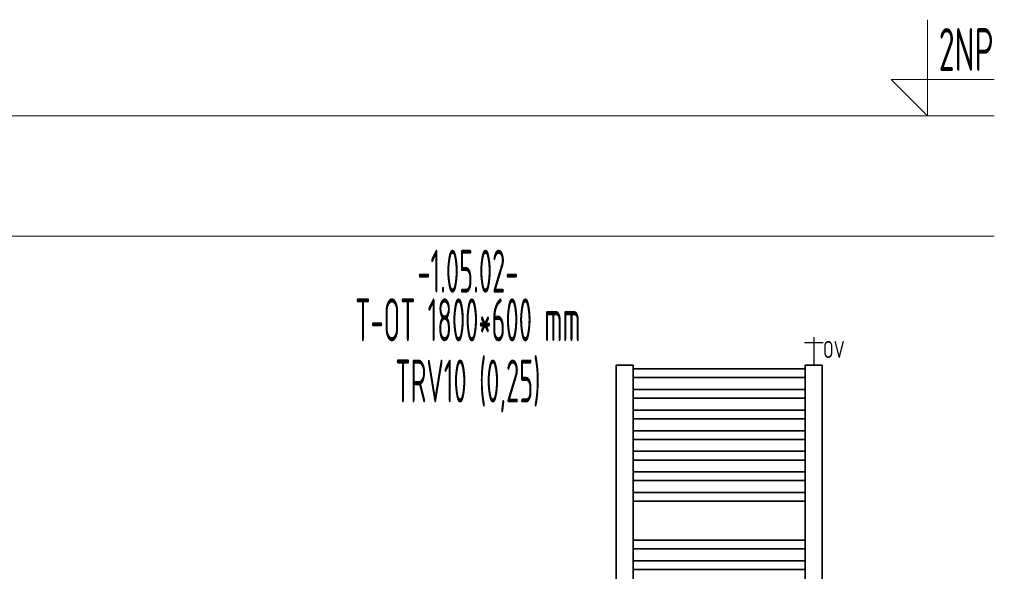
# Model space of a CAD drawing. Header units: millimetres. Extents: x 17747 to 112039, y -74980 to 446921.
# Tile 113 of 256: x 53334 to 56197, y -73236 to -71630. Entities that reach past the tile are written whole.
import ezdxf
from ezdxf.enums import TextEntityAlignment as Align

# ---------------------------------------------------------------- set-up
doc = ezdxf.new("R2010")
doc.units = ezdxf.units.MM
doc.linetypes.add('phl_thick', pattern=[0])
doc.linetypes.add('VERDECKT', pattern=[9.525, 6.35, -3.175])
for name, color, linetype, lineweight in [('JS_VYT_POPIS - OBECNĚ', 7, 'Continuous', 5), ('UT_KOTY - DIMENZE', 7, 'Continuous', 5), ('UT_SCHÉMA_POPIS', 7, 'VERDECKT', 5), ('UT_SCHÉMA_SYMBOLY', 7, 'Continuous', 25), ('UT_ZAŘÍZENÍ - OT', 3, 'Continuous', 35), ('VZT_50 POPIS - OBECNE', 7, 'Continuous', 5)]:
    doc.layers.add(name, color=color, linetype=linetype, lineweight=lineweight)
doc.styles.add('ISO 2.5', font='isocp.shx', dxfattribs={"width": 0.8, "height": 2.5})
doc.styles.add('ISOCP 2.5', font='isocp.shx', dxfattribs={"width": 0.6, "height": 2.5})
doc.styles.add('VZT_POPIS', font='isocp.shx', dxfattribs={"width": 0.6, "height": 125})

msp = doc.modelspace()

# ---------------------------------------------------------------- linework, layer by layer
at = {"layer": 'UT_SCHÉMA_SYMBOLY'}
for p, q in [((55643, -72554.2), (55643, -72636.1)), ((55616, -72570.2), (55670, -72570.2))]:
    msp.add_line(p, q, dxfattribs=at)
at = {"layer": 'UT_ZAŘÍZENÍ - OT', "linetype": 'Continuous'}
for p, q in [((55118, -72636.1), (55068, -72636.1)), ((55068, -72636.1), (55068, -74456.1)), ((55118, -74456.1), (55118, -72636.1)), ((55668, -72636.1), (55618, -72636.1)), ((55618, -72636.1), (55618, -74456.1)), ((55668, -74456.1), (55668, -72636.1)), ((55118, -72646.4), (55618, -72646.4)), ((55118, -72646.4), (55618, -72646.4)), ((55118, -72646.4), (55618, -72646.4)), ((55118, -72646.4), (55618, -72646.4)), ((55118, -72646.4), (55618, -72646.4)), ((55118, -72646.4), (55618, -72646.4)), ((55118, -72646.4), (55618, -72646.4)), ((55118, -72646.4), (55618, -72646.4)), ((55118, -72646.4), (55618, -72646.4)), ((55118, -72646.4), (55618, -72646.4)), ((55118, -72646.4), (55618, -72646.4)), ((55118, -72646.4), (55618, -72646.4)), ((55118, -72646.4), (55618, -72646.4)), ((55118, -72646.4), (55618, -72646.4)), ((55118, -72646.4), (55618, -72646.4)), ((55118, -72646.4), (55618, -72646.4)), ((55118, -72646.4), (55618, -72646.4)), ((55118, -72646.4), (55618, -72646.4)), ((55118, -72646.4), (55618, -72646.4)), ((55118, -72646.4), (55618, -72646.4)), ((55118, -72646.4), (55618, -72646.4)), ((55118, -72646.4), (55618, -72646.4)), ((55118, -72646.4), (55618, -72646.4)), ((55118, -72646.4), (55618, -72646.4)), ((55118, -72646.4), (55618, -72646.4)), ((55118, -72646.4), (55618, -72646.4)), ((55118, -72646.4), (55618, -72646.4)), ((55118, -72646.4), (55618, -72646.4)), ((55118, -72646.4), (55618, -72646.4)), ((55118, -72646.4), (55618, -72646.4)), ((55118, -72646.4), (55618, -72646.4)), ((55118, -72646.4), (55618, -72646.4)), ((55118, -72646.4), (55618, -72646.4)), ((55118, -72646.4), (55618, -72646.4)), ((55118, -72671.8), (55618, -72671.8)), ((55118, -72671.8), (55618, -72671.8)), ((55118, -72671.8), (55618, -72671.8)), ((55118, -72671.8), (55618, -72671.8)), ((55118, -72671.8), (55618, -72671.8)), ((55118, -72671.8), (55618, -72671.8)), ((55118, -72671.8), (55618, -72671.8)), ((55118, -72671.8), (55618, -72671.8)), ((55118, -72671.8), (55618, -72671.8)), ((55118, -72671.8), (55618, -72671.8)), ((55118, -72671.8), (55618, -72671.8)), ((55118, -72671.8), (55618, -72671.8)), ((55118, -72671.8), (55618, -72671.8)), ((55118, -72671.8), (55618, -72671.8)), ((55118, -72671.8), (55618, -72671.8)), ((55118, -72671.8), (55618, -72671.8)), ((55118, -72671.8), (55618, -72671.8)), ((55118, -72671.8), (55618, -72671.8)), ((55118, -72671.8), (55618, -72671.8)), ((55118, -72671.8), (55618, -72671.8)), ((55118, -72671.8), (55618, -72671.8)), ((55118, -72671.8), (55618, -72671.8)), ((55118, -72671.8), (55618, -72671.8)), ((55118, -72671.8), (55618, -72671.8)), ((55118, -72671.8), (55618, -72671.8)), ((55118, -72671.8), (55618, -72671.8)), ((55118, -72671.8), (55618, -72671.8)), ((55118, -72671.8), (55618, -72671.8)), ((55118, -72671.8), (55618, -72671.8)), ((55118, -72671.8), (55618, -72671.8)), ((55118, -72671.8), (55618, -72671.8)), ((55118, -72671.8), (55618, -72671.8)), ((55118, -72671.8), (55618, -72671.8)), ((55118, -72671.8), (55618, -72671.8)), ((55118, -72706.4), (55618, -72706.4)), ((55118, -72706.4), (55618, -72706.4)), ((55118, -72706.4), (55618, -72706.4)), ((55118, -72706.4), (55618, -72706.4)), ((55118, -72706.4), (55618, -72706.4)), ((55118, -72706.4), (55618, -72706.4)), ((55118, -72706.4), (55618, -72706.4)), ((55118, -72706.4), (55618, -72706.4)), ((55118, -72706.4), (55618, -72706.4)), ((55118, -72706.4), (55618, -72706.4)), ((55118, -72706.4), (55618, -72706.4)), ((55118, -72706.4), (55618, -72706.4)), ((55118, -72706.4), (55618, -72706.4)), ((55118, -72706.4), (55618, -72706.4)), ((55118, -72706.4), (55618, -72706.4)), ((55118, -72706.4), (55618, -72706.4)), ((55118, -72706.4), (55618, -72706.4)), ((55118, -72706.4), (55618, -72706.4)), ((55118, -72706.4), (55618, -72706.4)), ((55118, -72706.4), (55618, -72706.4)), ((55118, -72706.4), (55618, -72706.4)), ((55118, -72706.4), (55618, -72706.4)), ((55118, -72706.4), (55618, -72706.4)), ((55118, -72706.4), (55618, -72706.4)), ((55118, -72706.4), (55618, -72706.4)), ((55118, -72706.4), (55618, -72706.4)), ((55118, -72706.4), (55618, -72706.4)), ((55118, -72706.4), (55618, -72706.4)), ((55118, -72706.4), (55618, -72706.4)), ((55118, -72706.4), (55618, -72706.4)), ((55118, -72706.4), (55618, -72706.4)), ((55118, -72706.4), (55618, -72706.4)), ((55118, -72706.4), (55618, -72706.4)), ((55118, -72706.4), (55618, -72706.4)), ((55118, -72731.8), (55618, -72731.8)), ((55118, -72731.8), (55618, -72731.8)), ((55118, -72731.8), (55618, -72731.8)), ((55118, -72731.8), (55618, -72731.8)), ((55118, -72731.8), (55618, -72731.8)), ((55118, -72731.8), (55618, -72731.8)), ((55118, -72731.8), (55618, -72731.8)), ((55118, -72731.8), (55618, -72731.8)), ((55118, -72731.8), (55618, -72731.8)), ((55118, -72731.8), (55618, -72731.8)), ((55118, -72731.8), (55618, -72731.8)), ((55118, -72731.8), (55618, -72731.8)), ((55118, -72731.8), (55618, -72731.8)), ((55118, -72731.8), (55618, -72731.8)), ((55118, -72731.8), (55618, -72731.8)), ((55118, -72731.8), (55618, -72731.8)), ((55118, -72731.8), (55618, -72731.8)), ((55118, -72731.8), (55618, -72731.8)), ((55118, -72731.8), (55618, -72731.8)), ((55118, -72731.8), (55618, -72731.8)), ((55118, -72731.8), (55618, -72731.8)), ((55118, -72731.8), (55618, -72731.8)), ((55118, -72731.8), (55618, -72731.8)), ((55118, -72731.8), (55618, -72731.8)), ((55118, -72731.8), (55618, -72731.8)), ((55118, -72731.8), (55618, -72731.8)), ((55118, -72731.8), (55618, -72731.8)), ((55118, -72731.8), (55618, -72731.8)), ((55118, -72731.8), (55618, -72731.8)), ((55118, -72731.8), (55618, -72731.8)), ((55118, -72731.8), (55618, -72731.8)), ((55118, -72731.8), (55618, -72731.8)), ((55118, -72731.8), (55618, -72731.8)), ((55118, -72731.8), (55618, -72731.8)), ((55118, -72766.4), (55618, -72766.4)), ((55118, -72766.4), (55618, -72766.4)), ((55118, -72766.4), (55618, -72766.4)), ((55118, -72766.4), (55618, -72766.4)), ((55118, -72766.4), (55618, -72766.4)), ((55118, -72766.4), (55618, -72766.4)), ((55118, -72766.4), (55618, -72766.4)), ((55118, -72766.4), (55618, -72766.4)), ((55118, -72766.4), (55618, -72766.4)), ((55118, -72766.4), (55618, -72766.4)), ((55118, -72766.4), (55618, -72766.4)), ((55118, -72766.4), (55618, -72766.4)), ((55118, -72766.4), (55618, -72766.4)), ((55118, -72766.4), (55618, -72766.4)), ((55118, -72766.4), (55618, -72766.4)), ((55118, -72766.4), (55618, -72766.4)), ((55118, -72766.4), (55618, -72766.4)), ((55118, -72766.4), (55618, -72766.4)), ((55118, -72766.4), (55618, -72766.4)), ((55118, -72766.4), (55618, -72766.4)), ((55118, -72766.4), (55618, -72766.4)), ((55118, -72766.4), (55618, -72766.4)), ((55118, -72766.4), (55618, -72766.4)), ((55118, -72766.4), (55618, -72766.4)), ((55118, -72766.4), (55618, -72766.4)), ((55118, -72766.4), (55618, -72766.4)), ((55118, -72766.4), (55618, -72766.4)), ((55118, -72766.4), (55618, -72766.4)), ((55118, -72766.4), (55618, -72766.4)), ((55118, -72766.4), (55618, -72766.4)), ((55118, -72766.4), (55618, -72766.4)), ((55118, -72766.4), (55618, -72766.4)), ((55118, -72766.4), (55618, -72766.4)), ((55118, -72766.4), (55618, -72766.4)), ((55118, -72791.8), (55618, -72791.8)), ((55118, -72791.8), (55618, -72791.8)), ((55118, -72791.8), (55618, -72791.8)), ((55118, -72791.8), (55618, -72791.8)), ((55118, -72791.8), (55618, -72791.8)), ((55118, -72791.8), (55618, -72791.8)), ((55118, -72791.8), (55618, -72791.8)), ((55118, -72791.8), (55618, -72791.8)), ((55118, -72791.8), (55618, -72791.8)), ((55118, -72791.8), (55618, -72791.8)), ((55118, -72791.8), (55618, -72791.8)), ((55118, -72791.8), (55618, -72791.8)), ((55118, -72791.8), (55618, -72791.8)), ((55118, -72791.8), (55618, -72791.8)), ((55118, -72791.8), (55618, -72791.8)), ((55118, -72791.8), (55618, -72791.8)), ((55118, -72791.8), (55618, -72791.8)), ((55118, -72791.8), (55618, -72791.8)), ((55118, -72791.8), (55618, -72791.8)), ((55118, -72791.8), (55618, -72791.8)), ((55118, -72791.8), (55618, -72791.8)), ((55118, -72791.8), (55618, -72791.8)), ((55118, -72791.8), (55618, -72791.8)), ((55118, -72791.8), (55618, -72791.8)), ((55118, -72791.8), (55618, -72791.8)), ((55118, -72791.8), (55618, -72791.8)), ((55118, -72791.8), (55618, -72791.8)), ((55118, -72791.8), (55618, -72791.8)), ((55118, -72791.8), (55618, -72791.8)), ((55118, -72791.8), (55618, -72791.8)), ((55118, -72791.8), (55618, -72791.8)), ((55118, -72791.8), (55618, -72791.8)), ((55118, -72791.8), (55618, -72791.8)), ((55118, -72791.8), (55618, -72791.8)), ((55118, -72826.4), (55618, -72826.4)), ((55118, -72826.4), (55618, -72826.4)), ((55118, -72826.4), (55618, -72826.4)), ((55118, -72826.4), (55618, -72826.4)), ((55118, -72826.4), (55618, -72826.4)), ((55118, -72826.4), (55618, -72826.4)), ((55118, -72826.4), (55618, -72826.4)), ((55118, -72826.4), (55618, -72826.4)), ((55118, -72826.4), (55618, -72826.4)), ((55118, -72826.4), (55618, -72826.4)), ((55118, -72826.4), (55618, -72826.4)), ((55118, -72826.4), (55618, -72826.4)), ((55118, -72826.4), (55618, -72826.4)), ((55118, -72826.4), (55618, -72826.4)), ((55118, -72826.4), (55618, -72826.4)), ((55118, -72826.4), (55618, -72826.4)), ((55118, -72826.4), (55618, -72826.4)), ((55118, -72826.4), (55618, -72826.4)), ((55118, -72826.4), (55618, -72826.4)), ((55118, -72826.4), (55618, -72826.4)), ((55118, -72826.4), (55618, -72826.4)), ((55118, -72826.4), (55618, -72826.4)), ((55118, -72826.4), (55618, -72826.4)), ((55118, -72826.4), (55618, -72826.4)), ((55118, -72826.4), (55618, -72826.4)), ((55118, -72826.4), (55618, -72826.4)), ((55118, -72826.4), (55618, -72826.4)), ((55118, -72826.4), (55618, -72826.4)), ((55118, -72826.4), (55618, -72826.4)), ((55118, -72826.4), (55618, -72826.4)), ((55118, -72826.4), (55618, -72826.4)), ((55118, -72826.4), (55618, -72826.4)), ((55118, -72826.4), (55618, -72826.4)), ((55118, -72826.4), (55618, -72826.4)), ((55118, -72851.8), (55618, -72851.8)), ((55118, -72851.8), (55618, -72851.8)), ((55118, -72851.8), (55618, -72851.8)), ((55118, -72851.8), (55618, -72851.8)), ((55118, -72851.8), (55618, -72851.8)), ((55118, -72851.8), (55618, -72851.8)), ((55118, -72851.8), (55618, -72851.8)), ((55118, -72851.8), (55618, -72851.8)), ((55118, -72851.8), (55618, -72851.8)), ((55118, -72851.8), (55618, -72851.8)), ((55118, -72851.8), (55618, -72851.8)), ((55118, -72851.8), (55618, -72851.8)), ((55118, -72851.8), (55618, -72851.8)), ((55118, -72851.8), (55618, -72851.8)), ((55118, -72851.8), (55618, -72851.8)), ((55118, -72851.8), (55618, -72851.8)), ((55118, -72851.8), (55618, -72851.8)), ((55118, -72851.8), (55618, -72851.8)), ((55118, -72851.8), (55618, -72851.8)), ((55118, -72851.8), (55618, -72851.8)), ((55118, -72851.8), (55618, -72851.8)), ((55118, -72851.8), (55618, -72851.8)), ((55118, -72851.8), (55618, -72851.8)), ((55118, -72851.8), (55618, -72851.8)), ((55118, -72851.8), (55618, -72851.8)), ((55118, -72851.8), (55618, -72851.8)), ((55118, -72851.8), (55618, -72851.8)), ((55118, -72851.8), (55618, -72851.8)), ((55118, -72851.8), (55618, -72851.8)), ((55118, -72851.8), (55618, -72851.8)), ((55118, -72851.8), (55618, -72851.8)), ((55118, -72851.8), (55618, -72851.8)), ((55118, -72851.8), (55618, -72851.8)), ((55118, -72851.8), (55618, -72851.8)), ((55118, -72886.4), (55618, -72886.4)), ((55118, -72886.4), (55618, -72886.4)), ((55118, -72886.4), (55618, -72886.4)), ((55118, -72886.4), (55618, -72886.4)), ((55118, -72886.4), (55618, -72886.4)), ((55118, -72886.4), (55618, -72886.4)), ((55118, -72886.4), (55618, -72886.4)), ((55118, -72886.4), (55618, -72886.4)), ((55118, -72886.4), (55618, -72886.4)), ((55118, -72886.4), (55618, -72886.4)), ((55118, -72886.4), (55618, -72886.4)), ((55118, -72886.4), (55618, -72886.4)), ((55118, -72886.4), (55618, -72886.4)), ((55118, -72886.4), (55618, -72886.4)), ((55118, -72886.4), (55618, -72886.4)), ((55118, -72886.4), (55618, -72886.4)), ((55118, -72886.4), (55618, -72886.4)), ((55118, -72886.4), (55618, -72886.4)), ((55118, -72886.4), (55618, -72886.4)), ((55118, -72886.4), (55618, -72886.4)), ((55118, -72886.4), (55618, -72886.4)), ((55118, -72886.4), (55618, -72886.4)), ((55118, -72886.4), (55618, -72886.4)), ((55118, -72886.4), (55618, -72886.4)), ((55118, -72886.4), (55618, -72886.4)), ((55118, -72886.4), (55618, -72886.4)), ((55118, -72886.4), (55618, -72886.4)), ((55118, -72886.4), (55618, -72886.4)), ((55118, -72886.4), (55618, -72886.4)), ((55118, -72886.4), (55618, -72886.4)), ((55118, -72886.4), (55618, -72886.4)), ((55118, -72886.4), (55618, -72886.4)), ((55118, -72886.4), (55618, -72886.4)), ((55118, -72886.4), (55618, -72886.4)), ((55118, -72911.8), (55618, -72911.8)), ((55118, -72911.8), (55618, -72911.8)), ((55118, -72911.8), (55618, -72911.8)), ((55118, -72911.8), (55618, -72911.8)), ((55118, -72911.8), (55618, -72911.8)), ((55118, -72911.8), (55618, -72911.8)), ((55118, -72911.8), (55618, -72911.8)), ((55118, -72911.8), (55618, -72911.8)), ((55118, -72911.8), (55618, -72911.8)), ((55118, -72911.8), (55618, -72911.8)), ((55118, -72911.8), (55618, -72911.8)), ((55118, -72911.8), (55618, -72911.8)), ((55118, -72911.8), (55618, -72911.8)), ((55118, -72911.8), (55618, -72911.8)), ((55118, -72911.8), (55618, -72911.8)), ((55118, -72911.8), (55618, -72911.8)), ((55118, -72911.8), (55618, -72911.8)), ((55118, -72911.8), (55618, -72911.8)), ((55118, -72911.8), (55618, -72911.8)), ((55118, -72911.8), (55618, -72911.8)), ((55118, -72911.8), (55618, -72911.8)), ((55118, -72911.8), (55618, -72911.8)), ((55118, -72911.8), (55618, -72911.8)), ((55118, -72911.8), (55618, -72911.8)), ((55118, -72911.8), (55618, -72911.8)), ((55118, -72911.8), (55618, -72911.8)), ((55118, -72911.8), (55618, -72911.8)), ((55118, -72911.8), (55618, -72911.8)), ((55118, -72911.8), (55618, -72911.8)), ((55118, -72911.8), (55618, -72911.8)), ((55118, -72911.8), (55618, -72911.8)), ((55118, -72911.8), (55618, -72911.8)), ((55118, -72911.8), (55618, -72911.8)), ((55118, -72911.8), (55618, -72911.8)), ((55118, -72946.4), (55618, -72946.4)), ((55118, -72946.4), (55618, -72946.4)), ((55118, -72946.4), (55618, -72946.4)), ((55118, -72946.4), (55618, -72946.4)), ((55118, -72946.4), (55618, -72946.4)), ((55118, -72946.4), (55618, -72946.4)), ((55118, -72946.4), (55618, -72946.4)), ((55118, -72946.4), (55618, -72946.4)), ((55118, -72946.4), (55618, -72946.4)), ((55118, -72946.4), (55618, -72946.4)), ((55118, -72946.4), (55618, -72946.4)), ((55118, -72946.4), (55618, -72946.4)), ((55118, -72946.4), (55618, -72946.4)), ((55118, -72946.4), (55618, -72946.4)), ((55118, -72946.4), (55618, -72946.4)), ((55118, -72946.4), (55618, -72946.4)), ((55118, -72946.4), (55618, -72946.4)), ((55118, -72946.4), (55618, -72946.4)), ((55118, -72946.4), (55618, -72946.4)), ((55118, -72946.4), (55618, -72946.4)), ((55118, -72946.4), (55618, -72946.4)), ((55118, -72946.4), (55618, -72946.4)), ((55118, -72946.4), (55618, -72946.4)), ((55118, -72946.4), (55618, -72946.4)), ((55118, -72946.4), (55618, -72946.4)), ((55118, -72946.4), (55618, -72946.4)), ((55118, -72946.4), (55618, -72946.4)), ((55118, -72946.4), (55618, -72946.4)), ((55118, -72946.4), (55618, -72946.4)), ((55118, -72946.4), (55618, -72946.4)), ((55118, -72946.4), (55618, -72946.4)), ((55118, -72946.4), (55618, -72946.4)), ((55118, -72946.4), (55618, -72946.4)), ((55118, -72946.4), (55618, -72946.4)), ((55118, -72971.8), (55618, -72971.8)), ((55118, -72971.8), (55618, -72971.8)), ((55118, -72971.8), (55618, -72971.8)), ((55118, -72971.8), (55618, -72971.8)), ((55118, -72971.8), (55618, -72971.8)), ((55118, -72971.8), (55618, -72971.8)), ((55118, -72971.8), (55618, -72971.8)), ((55118, -72971.8), (55618, -72971.8)), ((55118, -72971.8), (55618, -72971.8)), ((55118, -72971.8), (55618, -72971.8)), ((55118, -72971.8), (55618, -72971.8)), ((55118, -72971.8), (55618, -72971.8)), ((55118, -72971.8), (55618, -72971.8)), ((55118, -72971.8), (55618, -72971.8)), ((55118, -72971.8), (55618, -72971.8)), ((55118, -72971.8), (55618, -72971.8)), ((55118, -72971.8), (55618, -72971.8)), ((55118, -72971.8), (55618, -72971.8)), ((55118, -72971.8), (55618, -72971.8)), ((55118, -72971.8), (55618, -72971.8)), ((55118, -72971.8), (55618, -72971.8)), ((55118, -72971.8), (55618, -72971.8)), ((55118, -72971.8), (55618, -72971.8)), ((55118, -72971.8), (55618, -72971.8)), ((55118, -72971.8), (55618, -72971.8)), ((55118, -72971.8), (55618, -72971.8)), ((55118, -72971.8), (55618, -72971.8)), ((55118, -72971.8), (55618, -72971.8)), ((55118, -72971.8), (55618, -72971.8)), ((55118, -72971.8), (55618, -72971.8)), ((55118, -72971.8), (55618, -72971.8)), ((55118, -72971.8), (55618, -72971.8)), ((55118, -72971.8), (55618, -72971.8)), ((55118, -72971.8), (55618, -72971.8)), ((55118, -73006.4), (55618, -73006.4)), ((55118, -73006.4), (55618, -73006.4)), ((55118, -73006.4), (55618, -73006.4)), ((55118, -73006.4), (55618, -73006.4)), ((55118, -73006.4), (55618, -73006.4)), ((55118, -73006.4), (55618, -73006.4)), ((55118, -73006.4), (55618, -73006.4)), ((55118, -73006.4), (55618, -73006.4)), ((55118, -73006.4), (55618, -73006.4)), ((55118, -73006.4), (55618, -73006.4)), ((55118, -73006.4), (55618, -73006.4)), ((55118, -73006.4), (55618, -73006.4)), ((55118, -73006.4), (55618, -73006.4)), ((55118, -73006.4), (55618, -73006.4)), ((55118, -73006.4), (55618, -73006.4)), ((55118, -73006.4), (55618, -73006.4)), ((55118, -73006.4), (55618, -73006.4)), ((55118, -73006.4), (55618, -73006.4)), ((55118, -73006.4), (55618, -73006.4)), ((55118, -73006.4), (55618, -73006.4)), ((55118, -73006.4), (55618, -73006.4)), ((55118, -73006.4), (55618, -73006.4)), ((55118, -73006.4), (55618, -73006.4)), ((55118, -73006.4), (55618, -73006.4)), ((55118, -73006.4), (55618, -73006.4)), ((55118, -73006.4), (55618, -73006.4)), ((55118, -73006.4), (55618, -73006.4)), ((55118, -73006.4), (55618, -73006.4)), ((55118, -73006.4), (55618, -73006.4)), ((55118, -73006.4), (55618, -73006.4)), ((55118, -73006.4), (55618, -73006.4)), ((55118, -73006.4), (55618, -73006.4)), ((55118, -73006.4), (55618, -73006.4)), ((55118, -73006.4), (55618, -73006.4)), ((55118, -73031.8), (55618, -73031.8)), ((55118, -73031.8), (55618, -73031.8)), ((55118, -73031.8), (55618, -73031.8)), ((55118, -73031.8), (55618, -73031.8)), ((55118, -73031.8), (55618, -73031.8)), ((55118, -73031.8), (55618, -73031.8)), ((55118, -73031.8), (55618, -73031.8)), ((55118, -73031.8), (55618, -73031.8)), ((55118, -73031.8), (55618, -73031.8)), ((55118, -73031.8), (55618, -73031.8)), ((55118, -73031.8), (55618, -73031.8)), ((55118, -73031.8), (55618, -73031.8)), ((55118, -73031.8), (55618, -73031.8)), ((55118, -73031.8), (55618, -73031.8)), ((55118, -73031.8), (55618, -73031.8)), ((55118, -73031.8), (55618, -73031.8)), ((55118, -73031.8), (55618, -73031.8)), ((55118, -73031.8), (55618, -73031.8)), ((55118, -73031.8), (55618, -73031.8)), ((55118, -73031.8), (55618, -73031.8)), ((55118, -73031.8), (55618, -73031.8)), ((55118, -73031.8), (55618, -73031.8)), ((55118, -73031.8), (55618, -73031.8)), ((55118, -73031.8), (55618, -73031.8)), ((55118, -73031.8), (55618, -73031.8)), ((55118, -73031.8), (55618, -73031.8)), ((55118, -73031.8), (55618, -73031.8)), ((55118, -73031.8), (55618, -73031.8)), ((55118, -73031.8), (55618, -73031.8)), ((55118, -73031.8), (55618, -73031.8)), ((55118, -73031.8), (55618, -73031.8)), ((55118, -73031.8), (55618, -73031.8)), ((55118, -73031.8), (55618, -73031.8)), ((55118, -73031.8), (55618, -73031.8)), ((55118, -73144.9), (55618, -73144.9)), ((55118, -73144.9), (55618, -73144.9)), ((55118, -73144.9), (55618, -73144.9)), ((55118, -73144.9), (55618, -73144.9)), ((55118, -73144.9), (55618, -73144.9)), ((55118, -73144.9), (55618, -73144.9)), ((55118, -73144.9), (55618, -73144.9)), ((55118, -73144.9), (55618, -73144.9)), ((55118, -73144.9), (55618, -73144.9)), ((55118, -73144.9), (55618, -73144.9)), ((55118, -73144.9), (55618, -73144.9)), ((55118, -73144.9), (55618, -73144.9)), ((55118, -73144.9), (55618, -73144.9)), ((55118, -73144.9), (55618, -73144.9)), ((55118, -73144.9), (55618, -73144.9)), ((55118, -73144.9), (55618, -73144.9)), ((55118, -73144.9), (55618, -73144.9)), ((55118, -73144.9), (55618, -73144.9)), ((55118, -73144.9), (55618, -73144.9)), ((55118, -73144.9), (55618, -73144.9)), ((55118, -73144.9), (55618, -73144.9)), ((55118, -73144.9), (55618, -73144.9)), ((55118, -73144.9), (55618, -73144.9)), ((55118, -73144.9), (55618, -73144.9)), ((55118, -73144.9), (55618, -73144.9)), ((55118, -73144.9), (55618, -73144.9)), ((55118, -73144.9), (55618, -73144.9)), ((55118, -73144.9), (55618, -73144.9)), ((55118, -73144.9), (55618, -73144.9)), ((55118, -73144.9), (55618, -73144.9)), ((55118, -73144.9), (55618, -73144.9)), ((55118, -73144.9), (55618, -73144.9)), ((55118, -73144.9), (55618, -73144.9)), ((55118, -73144.9), (55618, -73144.9)), ((55118, -73170.4), (55618, -73170.4)), ((55118, -73170.4), (55618, -73170.4)), ((55118, -73170.4), (55618, -73170.4)), ((55118, -73170.4), (55618, -73170.4)), ((55118, -73170.4), (55618, -73170.4)), ((55118, -73170.4), (55618, -73170.4)), ((55118, -73170.4), (55618, -73170.4)), ((55118, -73170.4), (55618, -73170.4)), ((55118, -73170.4), (55618, -73170.4)), ((55118, -73170.4), (55618, -73170.4)), ((55118, -73170.4), (55618, -73170.4)), ((55118, -73170.4), (55618, -73170.4)), ((55118, -73170.4), (55618, -73170.4)), ((55118, -73170.4), (55618, -73170.4)), ((55118, -73170.4), (55618, -73170.4)), ((55118, -73170.4), (55618, -73170.4)), ((55118, -73170.4), (55618, -73170.4)), ((55118, -73170.4), (55618, -73170.4)), ((55118, -73170.4), (55618, -73170.4)), ((55118, -73170.4), (55618, -73170.4)), ((55118, -73170.4), (55618, -73170.4)), ((55118, -73170.4), (55618, -73170.4)), ((55118, -73170.4), (55618, -73170.4)), ((55118, -73170.4), (55618, -73170.4)), ((55118, -73170.4), (55618, -73170.4)), ((55118, -73170.4), (55618, -73170.4)), ((55118, -73170.4), (55618, -73170.4)), ((55118, -73170.4), (55618, -73170.4)), ((55118, -73170.4), (55618, -73170.4)), ((55118, -73170.4), (55618, -73170.4)), ((55118, -73170.4), (55618, -73170.4)), ((55118, -73170.4), (55618, -73170.4)), ((55118, -73170.4), (55618, -73170.4)), ((55118, -73170.4), (55618, -73170.4)), ((55118, -73204.9), (55618, -73204.9)), ((55118, -73204.9), (55618, -73204.9)), ((55118, -73204.9), (55618, -73204.9)), ((55118, -73204.9), (55618, -73204.9)), ((55118, -73204.9), (55618, -73204.9)), ((55118, -73204.9), (55618, -73204.9)), ((55118, -73204.9), (55618, -73204.9)), ((55118, -73204.9), (55618, -73204.9)), ((55118, -73204.9), (55618, -73204.9)), ((55118, -73204.9), (55618, -73204.9)), ((55118, -73204.9), (55618, -73204.9)), ((55118, -73204.9), (55618, -73204.9)), ((55118, -73204.9), (55618, -73204.9)), ((55118, -73204.9), (55618, -73204.9)), ((55118, -73204.9), (55618, -73204.9)), ((55118, -73204.9), (55618, -73204.9)), ((55118, -73204.9), (55618, -73204.9)), ((55118, -73204.9), (55618, -73204.9)), ((55118, -73204.9), (55618, -73204.9)), ((55118, -73204.9), (55618, -73204.9)), ((55118, -73204.9), (55618, -73204.9)), ((55118, -73204.9), (55618, -73204.9)), ((55118, -73204.9), (55618, -73204.9)), ((55118, -73204.9), (55618, -73204.9)), ((55118, -73204.9), (55618, -73204.9)), ((55118, -73204.9), (55618, -73204.9)), ((55118, -73204.9), (55618, -73204.9)), ((55118, -73204.9), (55618, -73204.9)), ((55118, -73204.9), (55618, -73204.9)), ((55118, -73204.9), (55618, -73204.9)), ((55118, -73204.9), (55618, -73204.9)), ((55118, -73204.9), (55618, -73204.9)), ((55118, -73204.9), (55618, -73204.9)), ((55118, -73204.9), (55618, -73204.9)), ((55118, -73230.4), (55618, -73230.4)), ((55118, -73230.4), (55618, -73230.4)), ((55118, -73230.4), (55618, -73230.4)), ((55118, -73230.4), (55618, -73230.4)), ((55118, -73230.4), (55618, -73230.4)), ((55118, -73230.4), (55618, -73230.4)), ((55118, -73230.4), (55618, -73230.4)), ((55118, -73230.4), (55618, -73230.4)), ((55118, -73230.4), (55618, -73230.4)), ((55118, -73230.4), (55618, -73230.4)), ((55118, -73230.4), (55618, -73230.4)), ((55118, -73230.4), (55618, -73230.4)), ((55118, -73230.4), (55618, -73230.4)), ((55118, -73230.4), (55618, -73230.4)), ((55118, -73230.4), (55618, -73230.4)), ((55118, -73230.4), (55618, -73230.4)), ((55118, -73230.4), (55618, -73230.4)), ((55118, -73230.4), (55618, -73230.4)), ((55118, -73230.4), (55618, -73230.4)), ((55118, -73230.4), (55618, -73230.4)), ((55118, -73230.4), (55618, -73230.4)), ((55118, -73230.4), (55618, -73230.4)), ((55118, -73230.4), (55618, -73230.4)), ((55118, -73230.4), (55618, -73230.4)), ((55118, -73230.4), (55618, -73230.4)), ((55118, -73230.4), (55618, -73230.4)), ((55118, -73230.4), (55618, -73230.4)), ((55118, -73230.4), (55618, -73230.4)), ((55118, -73230.4), (55618, -73230.4)), ((55118, -73230.4), (55618, -73230.4)), ((55118, -73230.4), (55618, -73230.4)), ((55118, -73230.4), (55618, -73230.4)), ((55118, -73230.4), (55618, -73230.4)), ((55118, -73230.4), (55618, -73230.4))]:
    msp.add_line(p, q, dxfattribs=at)
at = {"layer": 'VZT_50 POPIS - OBECNE', "linetype": 'phl_thick'}
for p, q in [((55974, -71630.3), (55974, -71910.3)), ((55974, -71910.3), (55868, -71804.2)), ((55868, -71804.2), (56168, -71804.2)), ((28093.1, -71910.3), (56168, -71910.3)), ((28093.1, -72260.3), (56168, -72260.3))]:
    msp.add_line(p, q, dxfattribs=at)

# ---------------------------------------------------------------- texts
at = {"layer": 'JS_VYT_POPIS - OBECNĚ', "style": 'VZT_POPIS', "width": 0.5}
for s, p in [('-1.05.02-', (54637.3, -72362.2)), ('T-OT 1800*600 mm', (54637.3, -72503.9)), ('TRV10 (0,25)', (54637.3, -72681.8))]:
    msp.add_text(s, height=125, dxfattribs=at).set_placement(p, align=Align.MIDDLE_CENTER)
at = {"layer": 'UT_KOTY - DIMENZE', "linetype": 'phl_thick', "style": 'ISOCP 2.5', "width": 0.6}
msp.add_text('2NP', height=125, dxfattribs=at).set_placement((56006.7, -71779.8))
at = {"layer": 'UT_SCHÉMA_POPIS', "style": 'ISO 2.5', "width": 0.8}
msp.add_text('OV', height=50, dxfattribs=at).set_placement((55670, -72590), align=Align.MIDDLE_LEFT)

doc.saveas('drawing.dxf')
